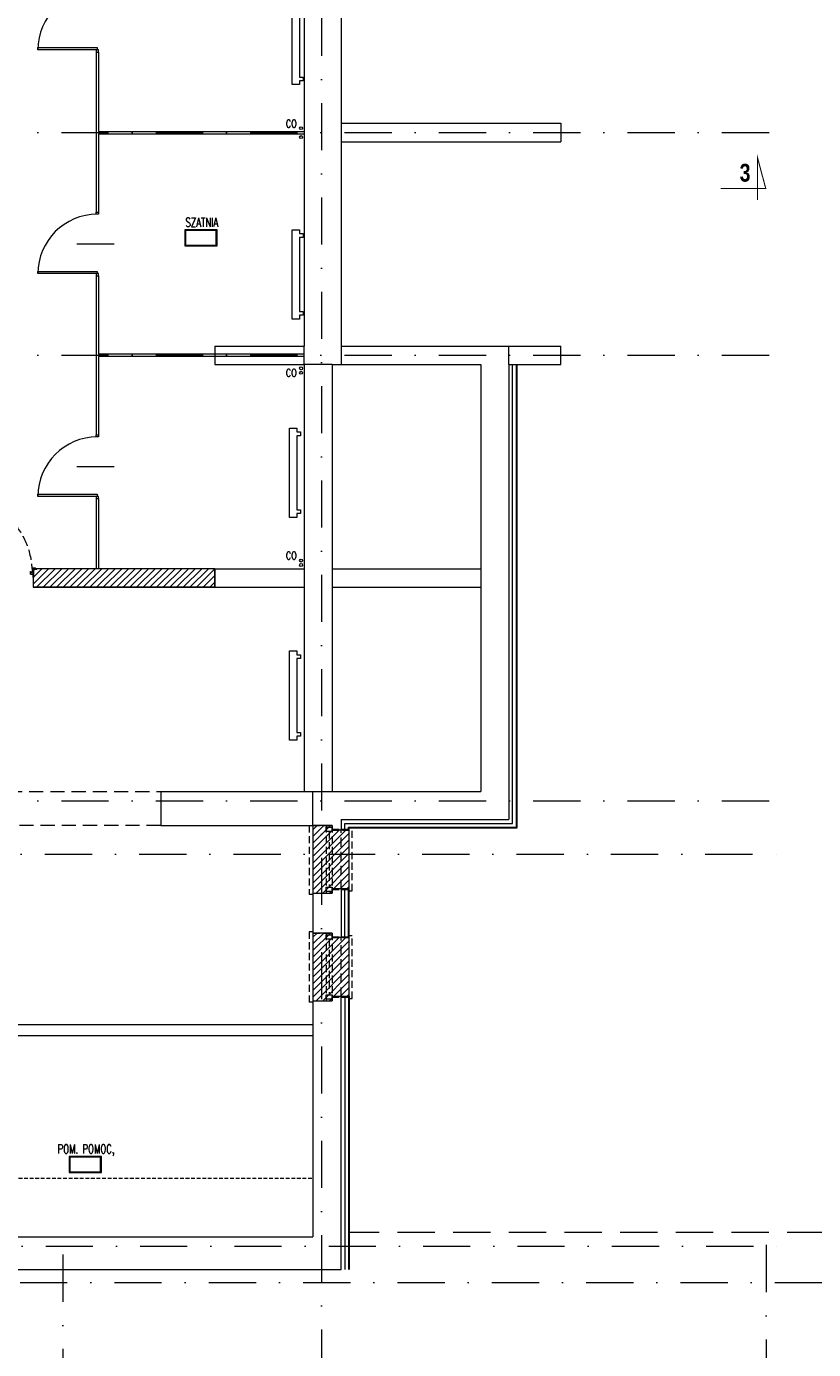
# Model space of a CAD drawing. Header units: millimetres. Extents: x -82287 to 177822, y -399756 to 0.
# Tile 134 of 228: x 52856 to 53916, y -198114 to -196331. Entities that reach past the tile are written whole.
import ezdxf
from ezdxf.enums import TextEntityAlignment as Align

# ---------------------------------------------------------------- set-up
doc = ezdxf.new("R2010")
doc.units = ezdxf.units.MM
doc.header["$MEASUREMENT"] = 0
for name, pattern in [('SUŁOSZOWA - PB 21 03$0$6279-A-FP00$0$DASHED', [0.75, 0.5, -0.25]), ('SUŁOSZOWA - PB 21 03$0$CARKOVANA', [7.5, 5, -2.5]), ('SUŁOSZOWA - PB 21 03$0$CENTER', [0.6, 0.375, -0.075, 0.075, -0.075]), ('SUŁOSZOWA - PB 21 03$0$DASHDOT', [25.4, 12.7, -6.35, 0, -6.35]), ('SUŁOSZOWA - PB 21 03$0$HIDDEN', [9.525, 6.35, -3.175]), ('SUŁOSZOWA - PB 21 03$0$Hidden Line', [391.222223, 282.222223, -109]), ('SUŁOSZOWA - PB 21 03$0$HIDDEN2', [4.7625, 3.175, -1.5875])]:
    doc.linetypes.add(name, pattern=pattern)
doc.layers.add('FL_XREF', color=252, linetype='Continuous')
for name, color, linetype, lineweight in [('SUŁOSZOWA - PB 21 03$0$!! 0_ Istn-sciany', 251, 'Continuous', 0), ('SUŁOSZOWA - PB 21 03$0$!! 0_ Istn-widok', 251, 'Continuous', 0), ('SUŁOSZOWA - PB 21 03$0$!! 0_ Opis', 251, 'Continuous', 0), ('SUŁOSZOWA - PB 21 03$0$!! 0_Istn-armatura', 251, 'Continuous', 0), ('SUŁOSZOWA - PB 21 03$0$!! 0_Istn-cienka', 251, 'Continuous', 0), ('SUŁOSZOWA - PB 21 03$0$!! 0_Istn-grzejniki', 251, 'Continuous', 0), ('SUŁOSZOWA - PB 21 03$0$!! 0_Opis_pom', 251, 'Continuous', 0), ('SUŁOSZOWA - PB 21 03$0$!! 0_Osie', 251, 'SUŁOSZOWA - PB 21 03$0$DASHDOT', 0), ('SUŁOSZOWA - PB 21 03$0$!! 1_ tynk zewn  - nowy', 251, 'Continuous', 0), ('SUŁOSZOWA - PB 21 03$0$!! 1_drzwi-linia', 251, 'Continuous', 0), ('SUŁOSZOWA - PB 21 03$0$!! 1_hatch projektowane ściany', 251, 'Continuous', 0), ('SUŁOSZOWA - PB 21 03$0$!! 1_OPIS POM NOWE', 251, 'Continuous', 0), ('SUŁOSZOWA - PB 21 03$0$!! 1_PROJ Sciany', 251, 'Continuous', 0), ('SUŁOSZOWA - PB 21 03$0$!! 1_Wyburzenia', 251, 'SUŁOSZOWA - PB 21 03$0$CARKOVANA', 0), ('SUŁOSZOWA - PB 21 03$0$!! 2_ remont Ocieplenie', 251, 'SUŁOSZOWA - PB 21 03$0$ZIGZAG', 0), ('SUŁOSZOWA - PB 21 03$0$0-osie-liniA', 251, 'SUŁOSZOWA - PB 21 03$0$DASHDOT', 0)]:
    doc.layers.add(name, color=color, linetype=linetype, lineweight=lineweight)
doc.styles.add('SUŁOSZOWA - PB 21 03$0$ARCHETYP', font='romans.shx', dxfattribs={"height": 15})
doc.styles.add('SUŁOSZOWA - PB 21 03$0$ARIAL', font='tahoma.ttf')
doc.styles.add('SUŁOSZOWA - PB 21 03$0$STYLE7', font='ARIALNB.TTF')
doc.styles.add('SUŁOSZOWA - PB 21 03$0$TXT', font='simplex.shx')
doc.linetypes.add('SUŁOSZOWA - PB 21 03$0$ZIGZAG', pattern='A,0.00254,-5.08,[131,ltypeshp.shx,S=5.08,R=0,X=-5.08,Y=0],-10.16,[131,ltypeshp.shx,S=5.08,R=180,X=5.08,Y=0],-5.08', length=20.32254)

# ---------------------------------------------------------------- blocks, each defined once
blk = doc.blocks.new('SUŁOSZOWA - PB 21 03$0$BLOK OSI')
at = {"layer": 'SUŁOSZOWA - PB 21 03$0$0-osie-liniA', "ltscale": 5}
for points in [[(53191.2, -193626.9), (53191.2, -199860.8)], [(51570, -196590.1), (53810.6, -196590.1)], [(51570, -196890.1), (53810.6, -196890.1)], [(51570, -197490.1), (53810.6, -197490.1)], [(48624.3, -197562.1), (53810.6, -197562.1)], [(48625.5, -198090.1), (53810.6, -198090.1)], [(53790.2, -198088.6), (53790.2, -199860.8)], [(52842.7, -198101.6), (52842.7, -199860.8)], [(52022.7, -198139.1), (55017, -198139.1)]]:
    blk.add_lwpolyline(points, dxfattribs=at)
blk = doc.blocks.new('SUŁOSZOWA - PB 21 03$0$zaw-dr-90-p')
at = {"color": 2, "linetype": 'SUŁOSZOWA - PB 21 03$0$CENTER', "ltscale": 0.2}
for p, q in [((12, 0), (-12, 0)), ((0, 12), (0, -12)), ((24, 24), (31, 24)), ((24, 19), (31, 19))]:
    blk.add_line(p, q, dxfattribs=at)
at = {"ltscale": 0.2}
for p, q in [((10, 12), (6, 12)), ((10, 0), (10, 6))]:
    blk.add_line(p, q, dxfattribs=at)
blk.add_lwpolyline([(0, 6), (23, 6, 0.414214), (28, 11), (28, 31), (24, 31), (24, 11, -0.414214), (23, 10), (0, 10, 4.561698), (8, 6), (5, 4)], format="xyb", dxfattribs=at)
blk.add_lwpolyline([(0, 0), (-2, 0), (-2, 0), (0, 0), (0, 3), (0, 3), (0, 0), (3, 0), (3, 0), (0, 0), (0, -3), (0, -3)], close=True)
blk.add_lwpolyline([(10, 10), (10, 39), (6, 39), (6, 10)], dxfattribs=at)
blk.add_circle((0, 0), 6.5, dxfattribs=at)
blk = doc.blocks.new('SUŁOSZOWA - PB 21 03$0$drzwi 90- sc 12')
for p, q in [((-13620.3, 20410.2), (-13620.3, 20313.8)), ((-13614.9, 20409.9), (-13620.3, 20409.9)), ((-13616.1, 20410.3), (-13620.2, 20410.3)), ((-13616.1, 20410.3), (-13620, 20410.3)), ((-13618.2, 20410.3), (-13616.2, 20410.3)), ((-13618.2, 20410.3), (-13616.2, 20410.3)), ((-13616.1, 20410.3), (-13616.1, 20411.5)), ((-13616.1, 20411.5), (-13615, 20411.5)), ((-13614.9, 20411.4), (-13614.9, 20313.8)), ((-13715.8, 20302), (-13716.3, 20302)), ((-13715.6, 20308.3), (-13715.6, 20308.6)), ((-13715.6, 20307.7), (-13715.6, 20308.6)), ((-13715.6, 20307.8), (-13715.6, 20308.6)), ((-13715.6, 20307.7), (-13715.4, 20307.7)), ((-13620.3, 20313.5), (-13620.3, 20318)), ((-13614.9, 20313.8), (-13620.3, 20313.8)), ((-13618.2, 20313.4), (-13620.2, 20313.4)), ((-13618.2, 20313.7), (-13618.2, 20313.4)), ((-13618.2, 20313.7), (-13616.4, 20313.7)), ((-13617.8, 20311.1), (-13617.8, 20305.7)), ((-13617.8, 20311.1), (-13617.8, 20305.7)), ((-13616.2, 20309.9), (-13617.4, 20309.9)), ((-13616.8, 20302), (-13616.3, 20302)), ((-13616.2, 20309.9), (-13616.2, 20311)), ((-13615.9, 20313.2), (-13615.9, 20312.2)), ((-13615.9, 20312.2), (-13615, 20312.2)), ((-13614.9, 20312.3), (-13614.9, 20318))]:
    blk.add_line(p, q)
for points in [[(-13665.3, 20285), (-13665.3, 20325.8)], [(-13615.6, 20309.6), (-13615.3, 20309.6), (-13615.3, 20309.8), (-13616.3, 20309.8), (-13616.3, 20309.6), (-13615.9, 20309.6)]]:
    blk.add_lwpolyline(points)
at = {"lineweight": 30}
for points in [[(-13716.3, 20308.9), (-13721.3, 20308.9)], [(-13716.3, 20308.9), (-13716.3, 20296.9)], [(-13614.3, 20308.9), (-13609.3, 20308.9)], [(-13614.3, 20308.9), (-13614.3, 20296.9)]]:
    blk.add_lwpolyline(points, dxfattribs=at)
at = {"ltscale": 0.2}
for points in [[(-13715.6, 20307.5), (-13715.6, 20309.5, 0.414214), (-13715.9, 20309.8), (-13719.4, 20309.8, 0.414214), (-13719.8, 20309.5), (-13719.8, 20308.9), (-13719.6, 20308.9), (-13719.6, 20309.5, -0.414214), (-13719.4, 20309.6), (-13717, 20309.6)], [(-13717, 20309.6), (-13715.9, 20309.6, -0.414214), (-13715.7, 20309.5), (-13715.7, 20307.5)], [(-13715.7, 20307.8), (-13715.7, 20305.6, 0.414214), (-13715.4, 20305.2), (-13715, 20305.2, -0.414214), (-13714.8, 20305.1), (-13714.8, 20304.5, 0.414214), (-13714.5, 20304.1), (-13713.3, 20304.1, 0.414214), (-13712.9, 20304.5), (-13712.9, 20305.1, -1), (-13712.7, 20305.1), (-13712.7, 20302, -0.414214), (-13712.9, 20301.8), (-13715.4, 20301.8, -0.414214), (-13715.6, 20302), (-13715.6, 20302.5), (-13715.8, 20302.5), (-13715.8, 20302, 0.414214), (-13715.4, 20301.6), (-13712.9, 20301.6, 0.414214), (-13712.6, 20302), (-13712.6, 20305.1, 1), (-13713.1, 20305.1), (-13713.1, 20304.5, -0.414214), (-13713.3, 20304.3), (-13714.5, 20304.3, -0.414214), (-13714.6, 20304.5), (-13714.6, 20305.1, 0.414214), (-13715, 20305.4), (-13715.4, 20305.4, -0.414214), (-13715.6, 20305.6), (-13715.6, 20307.6)], [(-13615.9, 20309.6), (-13616.6, 20309.6, 0.414214), (-13616.8, 20309.5), (-13616.8, 20305.6, -0.414214), (-13617.1, 20305.2), (-13617.6, 20305.2, 0.414214), (-13617.7, 20305.1), (-13617.7, 20304.5, -0.414214), (-13618.1, 20304.1), (-13619.3, 20304.1, -0.414214), (-13619.6, 20304.5), (-13619.6, 20305.1, 1), (-13619.8, 20305.1), (-13619.8, 20302, 0.414214), (-13619.6, 20301.8), (-13617.1, 20301.8, 0.414214), (-13616.9, 20302), (-13616.9, 20302.5), (-13616.8, 20302.5), (-13616.8, 20302, -0.414214), (-13617.1, 20301.6), (-13619.6, 20301.6, -0.414214), (-13620, 20302), (-13620, 20305.1, -1), (-13619.4, 20305.1), (-13619.4, 20304.5, 0.414214), (-13619.3, 20304.3), (-13618.1, 20304.3, 0.414214), (-13617.9, 20304.5), (-13617.9, 20305.1, -0.414214), (-13617.6, 20305.4), (-13617.1, 20305.4, 0.414214), (-13617, 20305.6), (-13617, 20309.5, -0.414214), (-13616.6, 20309.8), (-13613.1, 20309.8, -0.414214), (-13612.8, 20309.5), (-13612.8, 20308.9), (-13612.9, 20308.9), (-13612.9, 20309.5, 0.414214), (-13613.1, 20309.6), (-13615.6, 20309.6)]]:
    blk.add_lwpolyline(points, format="xyb", dxfattribs=at)
blk.add_lwpolyline([(-13616.8, 20308.8), (-13617, 20308.8), (-13617, 20307.4), (-13616.8, 20307.4)], close=True)
for centre, radius, start, end in [((-13620.2, 20410.2), 0.1, 90, 180), ((-13615, 20411.4), 0.1, 0, 90), ((-13620.2, 20313.5), 0.1, 180, 270), ((-13616.4, 20313.2), 0.5, 0, 90), ((-13616.3, 20311), 0.1, 0, 90), ((-13615, 20312.3), 0.1, 270, 0)]:
    blk.add_arc(centre, radius, start, end)
at = {"linetype": 'SUŁOSZOWA - PB 21 03$0$Hidden Line', "lineweight": 9, "ltscale": 0.05}
blk.add_arc((-13615.5, 20305.1), 99.1, 94.8005, 177.6944, dxfattribs=at)
at = {"xscale": 0.09999999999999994, "yscale": 0.09999999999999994, "zscale": 0.09999999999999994, "rotation": 180.0000000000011}
blk.add_blockref('SUŁOSZOWA - PB 21 03$0$zaw-dr-90-p', (-13614.9, 20310.9), dxfattribs=at)
blk = doc.blocks.new('SUŁOSZOWA - PB 21 03')
at = {"layer": 'SUŁOSZOWA - PB 21 03$0$!! 1_hatch projektowane ściany'}
h = blk.add_hatch(dxfattribs=at)
h.set_pattern_fill('ANSI31', color=256, scale=2)
h.set_pattern_definition([(45, (0, 0), (-4.49012806, 4.49012806), [])])
h.paths.add_polyline_path([(52802.71142, -197139.5883), (53047.71142, -197139.5883), (53047.71142, -197114.5883), (52802.71142, -197114.5883)])
h = blk.add_hatch(dxfattribs=at)
h.set_pattern_fill('ANSI31', color=256, scale=2)
h.set_pattern_definition([(225, (57913.864, -203778.1074), (4.490128, -4.490128), [])])
h.paths.add_polyline_path([(53228.71142, -197466.5883), (53205.71142, -197466.5883), (53205.71142, -197460.5883), (53179.71142, -197460.5883), (53179.71142, -197551.5883), (53205.71142, -197551.5883), (53205.71142, -197545.5883), (53228.71142, -197545.5883)])
h = blk.add_hatch(dxfattribs=at)
h.set_pattern_fill('ANSI31', color=256, scale=2)
h.set_pattern_definition([(225, (57913.864, -203923.1074), (4.490128, -4.490128), [])])
h.paths.add_polyline_path([(53228.71142, -197611.5883), (53205.71142, -197611.5883), (53205.71142, -197605.5883), (53179.71142, -197605.5883), (53179.71142, -197696.5883), (53205.71142, -197696.5883), (53205.71142, -197690.5883), (53228.71142, -197690.5883)])
at = {"layer": 'SUŁOSZOWA - PB 21 03$0$!! 0_ Istn-sciany'}
for points in [[(53167.71142, -196211.0883), (53167.71142, -196814.5883)], [(53217.71142, -196239.5883), (53217.71142, -196514.5883)], [(53217.71142, -196514.5883), (53513.71142, -196514.5883)], [(53513.71142, -196514.5883), (53513.71142, -196539.5883)], [(53217.71142, -196539.5883), (53217.71142, -196814.5883)], [(53217.71142, -196539.5883), (53513.71142, -196539.5883)], [(53047.71142, -196814.5883), (53047.71142, -196839.5883)], [(53047.71142, -196814.5883), (53167.71142, -196814.5883)], [(53217.71142, -196814.5883), (53513.71142, -196814.5883)], [(53513.71142, -196839.5883), (53513.71142, -196814.5883)], [(53047.71142, -196839.5883), (53167.71142, -196839.5883)], [(53167.71142, -196839.5883), (53167.71142, -197114.5883)], [(53205.71142, -196839.5883), (53205.71142, -197114.5883)], [(53205.71142, -196839.5883), (53405.71142, -196839.5883)], [(53405.71142, -196839.5883), (53405.71142, -197114.5883)], [(53443.71142, -196839.5883), (53443.71142, -197452.5883)], [(53443.71142, -196839.5883), (53513.71142, -196839.5883)], [(53047.71142, -197114.5883), (53047.71142, -197139.5883)], [(53047.71142, -197114.5883), (53167.71142, -197114.5883)], [(53205.71142, -197114.5883), (53405.71142, -197114.5883)], [(53047.71142, -197139.5883), (53167.71142, -197139.5883)], [(53167.71142, -197139.5883), (53167.71142, -197414.5883)], [(53205.71142, -197139.5883), (53205.71142, -197414.5883)], [(53205.71142, -197139.5883), (53405.71142, -197139.5883)], [(53405.71142, -197139.5883), (53405.71142, -197414.5883)], [(52974.71142, -197414.5883), (53167.71142, -197414.5883)], [(52974.71142, -197414.5883), (52974.71142, -197460.5883)], [(53205.71142, -197414.5883), (53405.71142, -197414.5883)], [(52974.71142, -197460.5883), (53179.71142, -197460.5883)], [(53217.71142, -197452.5883), (53217.71142, -197465.5883)], [(53217.71142, -197452.5883), (53443.71142, -197452.5883)], [(53179.71142, -197551.5883), (53179.71142, -197605.5883)], [(53217.71142, -197546.5883), (53217.71142, -197610.5883)], [(53217.71142, -197546.5883), (53217.71142, -197610.5883)], [(51966.71142, -197643.5883), (51966.71142, -198058.5883), (53217.71142, -198058.5883), (53217.71142, -197691.5883)], [(53179.71142, -197696.5883), (53179.71142, -197728.5883)], [(52710.71142, -197728.5883), (53179.71142, -197728.5883)], [(52710.71142, -197743.5883), (53179.71142, -197743.5883)], [(53179.71142, -197743.5883), (53179.71142, -198014.5883)], [(52602.71142, -198014.5883), (53179.71142, -198014.5883)]]:
    blk.add_lwpolyline(points, dxfattribs=at)
at = {"layer": 'SUŁOSZOWA - PB 21 03$0$!! 0_ Istn-sciany', "linetype": 'SUŁOSZOWA - PB 21 03$0$6279-A-FP00$0$DASHED', "ltscale": 100}
blk.add_lwpolyline([(52021.71142, -199507.5883), (54618.70425, -199507.5883), (54618.70425, -198008.58823), (53228.71142, -198008.5883)], dxfattribs=at)
at = {"layer": 'SUŁOSZOWA - PB 21 03$0$!! 0_ Istn-widok'}
for p, q in [((53167.71142, -196825.5883), (52890.71142, -196825.5883)), ((53167.71142, -196828.5883), (52890.71142, -196828.5883))]:
    blk.add_line(p, q, dxfattribs=at)
for points in [[(52809.21142, -196412.5883), (52889.21142, -196412.5883), (52889.21142, -196415.5883), (52809.21142, -196415.5883)], [(52887.71142, -196415.5883), (52887.71142, -196418.5883), (52890.71142, -196418.5883), (52890.71142, -196415.5883)], [(52887.71142, -196637.0883), (52887.71142, -196634.0883), (52890.71142, -196634.0883), (52890.71142, -196637.0883)], [(52809.21142, -196714.0883), (52889.21142, -196714.0883), (52889.21142, -196717.0883), (52809.21142, -196717.0883)], [(52887.71142, -196717.0883), (52887.71142, -196720.0883), (52890.71142, -196720.0883), (52890.71142, -196717.0883)], [(52887.71142, -196937.0883), (52887.71142, -196934.0883), (52890.71142, -196934.0883), (52890.71142, -196937.0883)], [(52809.21142, -197014.0883), (52889.21142, -197014.0883), (52889.21142, -197017.0883), (52809.21142, -197017.0883)], [(52887.71142, -197017.0883), (52887.71142, -197020.0883), (52890.71142, -197020.0883), (52890.71142, -197017.0883)]]:
    blk.add_lwpolyline(points, close=True, dxfattribs=at)
for points in [[(52887.71142, -196418.5883), (52887.71142, -196634.0883)], [(52890.71142, -196418.5883), (52890.71142, -196525.5883)], [(53217.71142, -196514.5883), (53217.71142, -196539.5883)], [(52890.71142, -196525.5883), (53167.71142, -196525.5883)], [(52890.71142, -196528.5883), (52890.71142, -196634.0883)], [(52890.71142, -196528.5883), (53167.71142, -196528.5883)], [(52861.71142, -196677.0883), (52911.71142, -196677.0883)], [(52887.71142, -196720.0883), (52887.71142, -196934.0883)], [(52890.71142, -196720.0883), (52890.71142, -196825.5883)], [(53167.71142, -196839.5883), (53167.71142, -196814.5883)], [(53217.71142, -196814.5883), (53217.71142, -196839.5883)], [(53443.71142, -196839.5883), (53443.71142, -196814.5883)], [(52890.71142, -196828.5883), (52890.71142, -196934.0883)], [(53205.71142, -196839.5883), (53167.71142, -196839.5883)], [(52861.71142, -196977.0883), (52911.71142, -196977.0883)], [(52887.71142, -197020.0883), (52887.71142, -197114.5883)], [(52890.71142, -197020.0883), (52890.71142, -197114.5883)], [(53167.71142, -197114.5883), (53167.71142, -197139.5883)], [(53205.71142, -197114.5883), (53205.71142, -197139.5883)], [(53405.71142, -197114.5883), (53405.71142, -197139.5883)], [(53167.71142, -197414.5883), (53205.71142, -197414.5883)], [(53179.71142, -197460.5883), (53179.71142, -197414.5883)], [(53179.71142, -197728.5883), (53179.71142, -197743.5883)]]:
    blk.add_lwpolyline(points, dxfattribs=at)
at = {"layer": 'SUŁOSZOWA - PB 21 03$0$!! 0_ Istn-widok', "linetype": 'SUŁOSZOWA - PB 21 03$0$HIDDEN', "ltscale": 3}
for points in [[(52711.71142, -197414.5883), (52974.71142, -197414.5883)], [(52974.71142, -197460.5883), (52711.71142, -197460.5883)]]:
    blk.add_lwpolyline(points, dxfattribs=at)
at = {"layer": 'SUŁOSZOWA - PB 21 03$0$!! 0_ Istn-widok'}
for centre in [(52889.21142, -196415.5883), (52889.21142, -196717.0883), (52889.21142, -197017.0883)]:
    blk.add_arc(centre, 80, 90.00000004, 180.00000004, dxfattribs=at)
at = {"layer": 'SUŁOSZOWA - PB 21 03$0$!! 0_ Opis', "color": 2, "const_width": 1.44}
blk.add_lwpolyline([(53728.91104, -196602.48145), (53789.73664, -196602.48145), (53778.46545, -196560.41681), (53778.46545, -196617.68785)], dxfattribs=at)
blk.add_lwpolyline([(53728.91104, -196602.48145), (53789.73664, -196602.48145), (53778.46545, -196560.41681), (53778.46545, -196617.68785)], dxfattribs=at)
at = {"layer": 'SUŁOSZOWA - PB 21 03$0$!! 0_Istn-armatura'}
for centre in [(53163.71142, -196521.0883), (53163.71142, -196533.0883), (53163.71142, -196844.5883), (53163.71142, -196850.5883), (53163.71142, -197103.5883), (53163.71142, -197109.5883)]:
    blk.add_circle(centre, 2, dxfattribs=at)
at = {"layer": 'SUŁOSZOWA - PB 21 03$0$!! 0_Istn-cienka', "linetype": 'SUŁOSZOWA - PB 21 03$0$HIDDEN', "ltscale": 2}
for points in [[(53179.71142, -197460.5883), (53179.71142, -197551.5883)], [(53217.71142, -197546.5883), (53217.71142, -197465.5883)], [(53179.71142, -197605.5883), (53179.71142, -197696.5883)], [(53217.71142, -197691.5883), (53217.71142, -197610.5883)]]:
    blk.add_lwpolyline(points, dxfattribs=at)
at = {"layer": 'SUŁOSZOWA - PB 21 03$0$!! 0_Istn-grzejniki'}
for points in [[(53166.64018, -196457.20114), (53161.64018, -196457.20114), (53161.64018, -196462.20114), (53151.64018, -196462.20114), (53151.64018, -196342.20114), (53161.64018, -196342.20114), (53161.64018, -196347.20114), (53166.64018, -196347.20114), (53166.64018, -196352.20114), (53161.64018, -196352.20114), (53161.64018, -196452.20114), (53166.64018, -196452.20114)], [(53166.64018, -196773.20114), (53161.64018, -196773.20114), (53161.64018, -196778.20114), (53151.64018, -196778.20114), (53151.64018, -196658.20114), (53161.64018, -196658.20114), (53161.64018, -196663.20114), (53166.64018, -196663.20114), (53166.64018, -196668.20114), (53161.64018, -196668.20114), (53161.64018, -196768.20114), (53166.64018, -196768.20114)], [(53163.12978, -197040.36545), (53158.12978, -197040.36545), (53158.12978, -197045.36545), (53148.12978, -197045.36545), (53148.12978, -196925.36545), (53158.12978, -196925.36545), (53158.12978, -196930.36545), (53163.12978, -196930.36545), (53163.12978, -196935.36545), (53158.12978, -196935.36545), (53158.12978, -197035.36545), (53163.12978, -197035.36545)], [(53163.12978, -197340.36545), (53158.12978, -197340.36545), (53158.12978, -197345.36545), (53148.12978, -197345.36545), (53148.12978, -197225.36545), (53158.12978, -197225.36545), (53158.12978, -197230.36545), (53163.12978, -197230.36545), (53163.12978, -197235.36545), (53158.12978, -197235.36545), (53158.12978, -197335.36545), (53163.12978, -197335.36545)]]:
    blk.add_lwpolyline(points, close=True, dxfattribs=at)
at = {"layer": 'SUŁOSZOWA - PB 21 03$0$!! 0_Opis_pom', "ltscale": 0.7}
for points in [[(53007.12223, -196679.6819), (53050.64223, -196679.6819), (53050.64223, -196657.9219), (53007.12223, -196657.9219)], [(53008.21023, -196678.5939), (53049.55423, -196678.5939), (53049.55423, -196659.0099), (53008.21023, -196659.0099)], [(52851.17793, -197927.95354), (52894.69793, -197927.95354), (52894.69793, -197906.19354), (52851.17793, -197906.19354)], [(52852.26593, -197926.86554), (52893.60993, -197926.86554), (52893.60993, -197907.28154), (52852.26593, -197907.28154)]]:
    blk.add_lwpolyline(points, close=True, dxfattribs=at)
at = {"layer": 'SUŁOSZOWA - PB 21 03$0$!! 1_ tynk zewn  - nowy'}
for points in [[(53227.71142, -197466.5883), (53227.71142, -197462.5883), (53453.71142, -197462.5883), (53453.71142, -196839.5883)], [(53228.71142, -197466.5883), (53228.71142, -197463.5883), (53454.71142, -197463.5883), (53454.71142, -196839.5883)], [(53227.71142, -197611.5883), (53227.71142, -197545.5883)], [(53228.71142, -197611.5883), (53228.71142, -197545.5883)], [(53227.71142, -197690.5883), (53227.71142, -198058.5883)], [(53228.71142, -197690.5883), (53228.71142, -198058.5883)]]:
    blk.add_lwpolyline(points, dxfattribs=at)
at = {"layer": 'SUŁOSZOWA - PB 21 03$0$!! 1_hatch projektowane ściany'}
blk.add_lwpolyline([(52802.71142, -197139.5883), (53047.71142, -197139.5883), (53047.71142, -197114.5883), (52802.71142, -197114.5883)], close=True, dxfattribs=at)
at = {"layer": 'SUŁOSZOWA - PB 21 03$0$!! 1_PROJ Sciany'}
for points in [[(53047.71142, -197114.5883), (52802.71142, -197114.5883)], [(52802.71142, -197114.5883), (52802.71142, -197139.5883)], [(53047.71142, -197139.5883), (52802.71142, -197139.5883)]]:
    blk.add_lwpolyline(points, dxfattribs=at)
for points in [[(53228.71142, -197466.5883), (53205.71142, -197466.5883), (53205.71142, -197460.5883), (53179.71142, -197460.5883), (53179.71142, -197551.5883), (53205.71142, -197551.5883), (53205.71142, -197545.5883), (53228.71142, -197545.5883)], [(53228.71142, -197611.5883), (53205.71142, -197611.5883), (53205.71142, -197605.5883), (53179.71142, -197605.5883), (53179.71142, -197696.5883), (53205.71142, -197696.5883), (53205.71142, -197690.5883), (53228.71142, -197690.5883)]]:
    blk.add_lwpolyline(points, close=True, dxfattribs=at)
at = {"layer": 'SUŁOSZOWA - PB 21 03$0$!! 1_Wyburzenia', "linetype": 'SUŁOSZOWA - PB 21 03$0$HIDDEN2', "ltscale": 3}
for points in [[(53174.71142, -197460.5883), (53174.71142, -197553.5883)], [(53179.71142, -197460.5883), (53205.71142, -197460.5883)], [(53197.71142, -197460.5883), (53197.71142, -197551.5883)], [(53205.71142, -197460.5883), (53205.71142, -197465.5883)], [(53205.71142, -197460.5883), (53205.71142, -197551.5883)], [(53205.71142, -197465.5883), (53217.71142, -197465.5883)], [(53205.71142, -197465.5883), (53217.71142, -197465.5883)], [(53205.71142, -197466.5883), (53228.71142, -197466.5883)], [(53217.71142, -197465.5883), (53228.71142, -197465.5883)], [(53227.71142, -197463.5883), (53232.71142, -197463.5883)], [(53232.71142, -197548.5883), (53232.71142, -197463.5883)], [(53201.71142, -197468.5883), (53201.71142, -197543.5883)], [(53179.71142, -197553.5883), (53174.71142, -197553.5883)], [(53179.71142, -197551.5883), (53205.71142, -197551.5883)], [(53205.71142, -197545.5883), (53228.71142, -197545.5883)], [(53205.71142, -197546.5883), (53205.71142, -197551.5883)], [(53205.71142, -197546.5883), (53217.71142, -197546.5883)], [(53205.71142, -197546.5883), (53217.71142, -197546.5883)], [(53217.71142, -197546.5883), (53228.71142, -197546.5883)], [(53227.71142, -197548.5883), (53232.71142, -197548.5883)], [(53174.71142, -197603.5883), (53174.71142, -197698.5883)], [(53179.71142, -197603.5883), (53174.71142, -197603.5883)], [(53179.71142, -197605.5883), (53205.71142, -197605.5883)], [(53197.71142, -197605.5883), (53197.71142, -197696.5883)], [(53205.71142, -197605.5883), (53205.71142, -197610.5883)], [(53205.71142, -197605.5883), (53205.71142, -197696.5883)], [(53227.71142, -197608.5883), (53232.71142, -197608.5883)], [(53232.71142, -197693.5883), (53232.71142, -197608.5883)], [(53201.71142, -197613.5883), (53201.71142, -197688.5883)], [(53205.71142, -197610.5883), (53217.71142, -197610.5883)], [(53205.71142, -197611.5883), (53228.71142, -197611.5883)], [(53217.71142, -197610.5883), (53228.71142, -197610.5883)], [(53179.71142, -197698.5883), (53174.71142, -197698.5883)], [(53179.71142, -197696.5883), (53205.71142, -197696.5883)], [(53205.71142, -197690.5883), (53228.71142, -197690.5883)], [(53205.71142, -197691.5883), (53205.71142, -197696.5883)], [(53205.71142, -197691.5883), (53217.71142, -197691.5883)], [(53217.71142, -197691.5883), (53228.71142, -197691.5883)], [(53227.71142, -197693.5883), (53232.71142, -197693.5883)]]:
    blk.add_lwpolyline(points, dxfattribs=at)
for points in [[(53205.71142, -197462.5883), (53205.71142, -197468.5883), (53197.71142, -197468.5883), (53197.71142, -197462.5883)], [(53205.71142, -197543.5883), (53205.71142, -197549.5883), (53197.71142, -197549.5883), (53197.71142, -197543.5883)], [(53205.71142, -197607.5883), (53205.71142, -197613.5883), (53197.71142, -197613.5883), (53197.71142, -197607.5883)], [(53205.71142, -197688.5883), (53205.71142, -197694.5883), (53197.71142, -197694.5883), (53197.71142, -197688.5883)]]:
    blk.add_lwpolyline(points, close=True, dxfattribs=at)
at = {"layer": 'SUŁOSZOWA - PB 21 03$0$!! 1_Wyburzenia'}
blk.add_lwpolyline([(52010.71142, -197935.52521), (53180.21142, -197935.52521)], dxfattribs=at)
at = {"layer": 'SUŁOSZOWA - PB 21 03$0$!! 2_ remont Ocieplenie', "linetype": 'SUŁOSZOWA - PB 21 03$0$ZIGZAG', "ltscale": 0.75}
for points in [[(53222.71142, -197466.5883), (53222.71142, -197457.5883), (53448.71142, -197457.5883), (53448.71142, -196839.5883)], [(53222.71142, -197611.5883), (53222.71142, -197545.5883)], [(53222.71142, -197690.5883), (53222.71142, -198058.5883)]]:
    blk.add_lwpolyline(points, dxfattribs=at)
at = {"layer": 'SUŁOSZOWA - PB 21 03$0$!! 0_Osie'}
blk.add_blockref('SUŁOSZOWA - PB 21 03$0$BLOK OSI', (0, 63), dxfattribs=at)
at = {"layer": 'SUŁOSZOWA - PB 21 03$0$!! 1_drzwi-linia', "xscale": -1}
blk.add_blockref('SUŁOSZOWA - PB 21 03$0$drzwi 90- sc 12', (39086.4418, -217423.51264), dxfattribs=at)
at = {"layer": 'SUŁOSZOWA - PB 21 03$0$!! 0_ Opis', "color": 9, "style": 'SUŁOSZOWA - PB 21 03$0$STYLE7', "text_generation_flag": 6, "width": 0.95}
blk.add_text('3', height=24, rotation=180.00000016, dxfattribs=at).set_placement((53754.56665, -196593.09758))
at = {"layer": 'SUŁOSZOWA - PB 21 03$0$!! 0_Istn-armatura', "style": 'SUŁOSZOWA - PB 21 03$0$ARCHETYP', "width": 0.8}
for p in [(53143.23058, -196520.05816), (53143.23058, -196855.63828), (53143.23058, -197101.96166)]:
    blk.add_text('CO', height=10, rotation=359.99999996, dxfattribs=at).set_placement(p)
at = {"layer": 'SUŁOSZOWA - PB 21 03$0$!! 0_Opis_pom', "ltscale": 0.7, "style": 'SUŁOSZOWA - PB 21 03$0$TXT', "width": 0.7}
for s, p in [('SZATNIA', (53029.99736, -196653.87559)), ('POM. POMOC,', (52874.05306, -197902.14722))]:
    blk.add_text(s, height=12, dxfattribs=at).set_placement(p, align=Align.CENTER)
at = {"layer": 'SUŁOSZOWA - PB 21 03$0$!! 0_Opis_pom', "ltscale": 0.7, "style": 'SUŁOSZOWA - PB 21 03$0$ARIAL'}
for tag, p in [('B0,19', (52679.2094, -194257.55204)), ('B2,14', (73874.0461, -194402.0887)), ('B2,12', (73342.49259, -194413.89249)), ('B1,21', (60405.50261, -194427.18207)), ('B2,11', (73069.01144, -194438.89383)), ('B2,16', (75195.07765, -194441.83446)), ('A1,1', (58808.06672, -194460.94161)), ('A1,16', (59129.54925, -194448.08429)), ('B1/17', (59524.53699, -194450.37428)), ('B1,19', (59914.81903, -194448.15658)), ('1,22', (60947.33929, -194456.1144)), ('1,23', (61575.22173, -194450.37428)), ('B0,15', (51514.15008, -194461.8073)), ('B0,18', (52071.43815, -194478.40179)), ('B1,18', (59715.51745, -194473.87108)), ('B2,17', (75506.7465, -194471.3759)), ('B2,19.1', (76701.67035, -194466.03695)), ('B3,7', (87459.81312, -194465.07097)), ('B3,3', (88235.73906, -194465.79732)), ('B3,8', (90006.66539, -194478.47972)), ('B1,20', (60198.53687, -194490.17374)), ('B2,10', (72728.63362, -194489.37283)), ('B2,15', (74566.38885, -194487.81114)), ('B3,6', (86826.65132, -194483.15512)), ('A0,6', (49094.40602, -194505.72387)), ('A1,6', (58565.96262, -194514.50753)), ('A2,5', (72452.45009, -194505.90583)), ('B2,13', (73649.91716, -194500.01242)), ('A0,4', (49692.81919, -194517.93289)), ('A0,3', (49906.53818, -194524.03766)), ('B0,20', (53125.45224, -194527.8835)), ('B0,22', (54187.56644, -194519.04308)), ('B1,1', (61908.24378, -194515.48656)), ('A0,5', (49399.71914, -194533.19455)), ('B0,21', (53847.26622, -194535.08002)), ('B1,3', (62229.35503, -194604.49851)), ('B2,18', (75922.43604, -194612.23635)), ('B2,19', (77152.69039, -194617.53776)), ('A3,4', (85509.27934, -194642.47136)), ('B0,24B', (54824.42896, -194684.26784)), ('B1,4', (63476.45184, -194691.11207)), ('B0,13', (50367.63944, -194706.5583)), ('B0,16', (51457.40872, -194704.43091)), ('B0,17', (51897.58569, -194706.77195)), ('A2,4', (71695.75649, -194707.44268)), ('A1,5', (58149.22649, -194724.80163)), ('B0,23', (54542.05776, -194742.93939)), ('A2.1', (72371.45884, -194731.56251)), ('A1,2', (58744.42262, -194746.622)), ('B1,2D', (60756.29674, -194750.92727)), ('A1,15', (59129.54925, -194780.73348)), ('B0,14', (50962.60809, -194789.06568)), ('B1,4', (63483.03852, -194791.04365)), ('A3.1', (86079.08704, -194786.62422)), ('A0,2', (49295.91259, -194810.95246)), ('B0,7', (52851.95551, -194845.56115)), ('B1,2B', (62374.83512, -194841.86715)), ('B2.7', (74548.27897, -194836.12781)), ('B3,2', (89035.72921, -194837.99287)), ('B1,2A', (61803.35407, -194869.27513)), ('B0,8', (51561.38742, -194890.27848)), ('A1,3', (58810.05243, -195008.83917)), ('A3.2', (86016.50296, -195004.88875)), ('A0,1', (49914.27925, -195025.82804)), ('A0,10', (49695.87246, -195042.9259)), ('B0,17', (51225.06492, -195049.74007)), ('A0,7', (49042.50308, -195082.6056)), ('B0,6', (52110.41055, -195069.39267)), ('B1,8', (61403.63433, -195071.25189)), ('A2.2', (72371.45884, -195070.78713)), ('B2.2', (74976.1855, -195068.47988)), ('B3,11', (88623.94853, -195099.23575)), ('B3,4', (87612.56208, -195132.78192)), ('B3,5', (86839.47632, -195174.05241)), ('B0,12', (50313.60595, -195207.52936)), ('B0,11', (50726.178, -195219.06638)), ('B3,10', (89778.42161, -195220.68871)), ('B1,6', (63686.26823, -195231.3997)), ('B0,10', (51476.34179, -195259.44699)), ('B0,24A', (54359.17011, -195245.97867)), ('A1,4', (58093.66276, -195250.96213)), ('B3,9', (90479.74099, -195260.18621)), ('A0,11', (49643.96951, -195271.84772)), ('B1,14', (59332.54805, -195280.73534)), ('A0,8', (49042.50308, -195293.21363)), ('B0,9', (51798.4912, -195291.17482)), ('B2,21', (75970.16114, -195290.81005)), ('B1,13', (60186.62513, -195314.46953)), ('B0,3', (52068.59538, -195319.60465)), ('B1,10', (60892.94126, -195319.45825)), ('B1,5', (63419.22943, -195317.21026)), ('A2.3', (71832.37045, -195318.78232)), ('B2,9', (73175.51251, -195317.21162)), ('B2,4', (74493.5947, -195318.7733)), ('B2,3', (74674.2815, -195319.28036)), ('A3,3', (85569.83931, -195318.78232)), ('B3,1', (88723.65615, -195329.98594)), ('B1,9', (61058.12383, -195344.48743)), ('B2,8', (73894.209, -195338.18956)), ('B2.1', (75304.74121, -195348.36327)), ('B2,20', (77211.021, -195343.82367)), ('B0,2', (52227.2348, -195357.98297)), ('B1,2C', (61827.40698, -195369.02625)), ('B1,7', (62134.52151, -195372.05069)), ('B0,1', (53061.17304, -195403.85659)), ('A0,9', (49001.50444, -195413.15723)), ('A0,12', (49689.76592, -195485.50737)), ('B0,4', (52224.78303, -195500.96352)), ('B2,5', (74686.48999, -195507.24036)), ('B1,11', (61050.00078, -195512.89565)), ('B1,12', (60864.00751, -195544.00738)), ('B0,5', (52066.14362, -195556.83806)), ('B2,6', (74499.29165, -195549.55175)), ('C2,2', (74812.78942, -195865.8959)), ('C1,3', (61091.58871, -195973.27844)), ('C0,2A', (52278.30875, -196050.48297)), ('C0,1', (52808.36775, -196132.34208)), ('C1,2', (61690.27405, -196439.72387)), ('C1,1', (62060.59754, -196465.28533)), ('C3,1', (88979.71614, -196545.67785)), ('C0,2B', (53028.88223, -196668.8019)), ('C1,4', (61008.68123, -196686.32122)), ('C2,1', (75334.65984, -196786.2197)), ('C2,3', (74834.65119, -196933.26657)), ('C1,5', (61062.7252, -196991.42453)), ('C1,10', (62127.38542, -196998.81344)), ('C1,9', (62147.33751, -197289.53424)), ('C1,6', (61131.41824, -197329.69535)), ('C0,3', (52181.98562, -197341.92176)), ('C0,4', (52345.96562, -197596.60561)), ('D1,1', (73931.12245, -197584.03121)), ('D0,18', (60296.49264, -197617.95269)), ('C2,4', (75243.70451, -197663.89)), ('D0,7', (59141.53804, -197722.84718)), ('C1,7', (61222.2575, -197737.18052)), ('D0,3', (59562.25866, -197751.14316)), ('D0,17', (60701.16801, -197741.44864)), ('D1,6', (72757.78643, -197751.22612)), ('D1,4', (73157.19908, -197744.29721)), ('D0,6', (58741.71849, -197802.61699)), ('D0,10', (58357.73602, -197820.93991)), ('D,09', (59195.67196, -197881.51243)), ('C0,5', (52269.72696, -197902.4362)), ('C0,6', (52872.93793, -197917.07354)), ('D0,2', (59943.06082, -197917.06725)), ('D0,16', (60721.3534, -197935.2949)), ('D1,3', (73475.28953, -197924.29875)), ('D0,8', (59058.9008, -197963.64925)), ('D0,5', (59448.52586, -197969.8061)), ('C2,5', (74555.08284, -197988.7886)), ('D1,5', (73291.61607, -197999.29956)), ('D0,4', (59655.02693, -198042.2589)), ('D0,15', (60692.12223, -198127.4643)), ('D0,1', (59931.33074, -198173.12806)), ('D1,2', (73578.07819, -198172.30068)), ('D0,11', (58161.27105, -198211.45823)), ('D0,12', (58250.99458, -198537.17631)), ('D0,13', (58250.99458, -198764.99605)), ('D1,7', (71854.87376, -198786.88467)), ('D0,14', (59130.08589, -198795.3373)), ('D1,8', (71715.35366, -199212.44512))]:
    blk.add_attdef(tag, text='', height=11.968, dxfattribs=at).set_placement(p, align=Align.MIDDLE_CENTER)
at = {"layer": 'SUŁOSZOWA - PB 21 03$0$!! 1_OPIS POM NOWE', "style": 'SUŁOSZOWA - PB 21 03$0$ARIAL'}
for tag, p in [('C1.7A', (61271.6179, -197538.30303)), ('C2.5B', (74970.66097, -197546.70728)), ('C2,5C', (74903.71123, -197659.13664)), ('C2.4', (75374.07862, -197726.11453)), ('D1,2B', (74322.25834, -197791.43247)), ('C1.7C', (61260.26049, -197811.38428)), ('C1.8B', (61588.27341, -197817.62151)), ('C1.8A', (61884.42005, -197818.94854)), ('C1.7B', (61322.12354, -197933.89849)), ('C2,5A', (74943.41937, -197993.49482)), ('E1.2', (62164.78326, -198139.98688)), ('E1.5E', (62692.10372, -198153.27854)), ('D1,2C', (73419.9359, -198156.57844)), ('E2.9', (75361.45041, -198161.88904)), ('E2.7', (76022.45692, -198162.26272)), ('E3.1', (88990.58975, -198158.87886)), ('E1.5D', (62993.60773, -198185.416)), ('D1,2A', (74280.17915, -198172.30068)), ('E1.1', (61330.46191, -198191.9806)), ('E1.5C', (63016.9343, -198246.3437)), ('E1.5B', (63264.15117, -198307.8661)), ('E3.2', (88781.41347, -198385.24275)), ('E1.6', (61022.6264, -198421.00827)), ('E2.2', (74782.75417, -198427.85813)), ('E2.8', (75757.29014, -198437.09188)), ('E2.6', (76531.8031, -198444.40756)), ('E3.4', (89392.22607, -198450.03942)), ('E1.5A', (63049.47589, -198456.39852)), ('E1.5F', (62736.15118, -198589.14592)), ('E1.5G', (62892.39981, -198586.12622)), ('E1,4', (61888.25021, -198652.6996)), ('E2.1', (75803.99631, -198697.05773)), ('E1.5L', (63297.7633, -198733.65678)), ('E1.3', (61058.5992, -198806.28147)), ('E1.5H', (62893.53005, -198830.01758)), ('E2,3', (74778.52304, -198843.9541)), ('E3.3', (89150.95684, -198867.32581)), ('E1.5K', (63266.15427, -198904.67789)), ('E1.5I', (62723.74907, -199005.87002)), ('E2.4', (75135.87669, -199083.20857)), ('E2.5', (76615.04061, -199164.91143)), ('E1.5J', (63204.25187, -199215.697))]:
    blk.add_attdef(tag, text='', height=11.968, dxfattribs=at).set_placement(p, align=Align.MIDDLE_CENTER)

msp = doc.modelspace()

# ---------------------------------------------------------------- block references
at = {"layer": 'FL_XREF'}
msp.add_blockref('SUŁOSZOWA - PB 21 03', (62.3, 52.9), dxfattribs=at)

doc.saveas('drawing.dxf')
